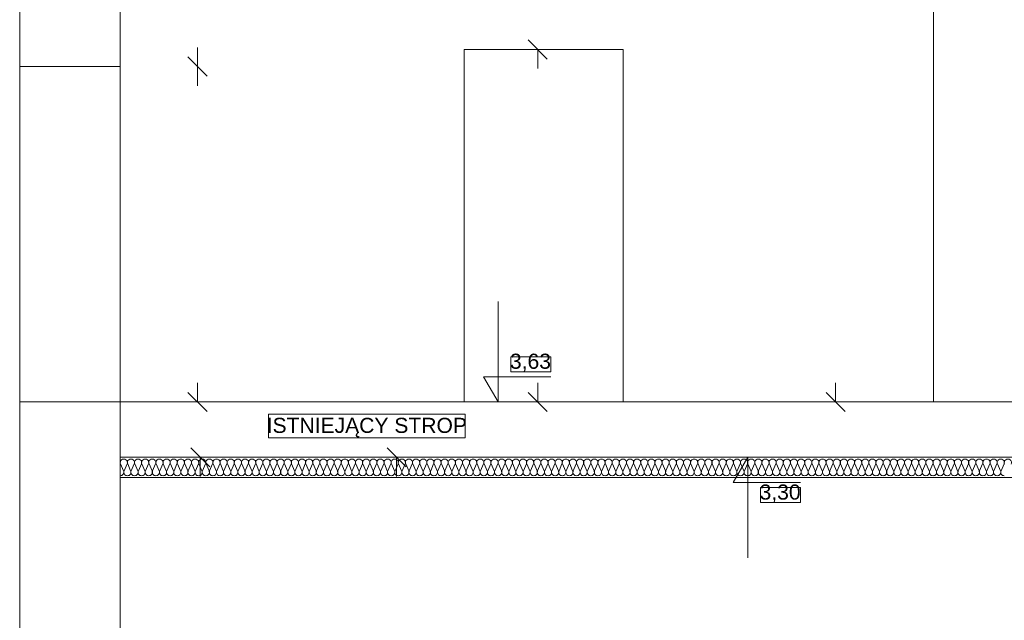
# Model space of a CAD drawing. Header units: millimetres. Extents: x 204754 to 499005, y -178579 to -103222.
# Tile 156 of 178: x 352252 to 358125, y -135555 to -131974. Entities that reach past the tile are written whole.
import ezdxf

# ---------------------------------------------------------------- set-up
doc = ezdxf.new("R2010")
doc.units = ezdxf.units.MM
doc.header["$MEASUREMENT"] = 0
doc.layers.get('0').update_dxf_attribs({"color": 252, "lineweight": 5})
for name, color, linetype, lineweight in [('Nowe_299-A Wymiary Opisy_Nr_pióra__7', 252, 'Continuous', 5), ('Nowe_320-W Umeblowanie_Nr_pióra__103', 252, 'Continuous', 5), ('Nowe_810-G Ogólne_Nr_pióra__7', 252, 'Continuous', 5), ('Nowe_820-G Rysunki Obrazki_Nr_pióra__1', 252, 'Continuous', 5), ('Nowe_830-G Teksty Etykiety_Nr_pióra__1', 252, 'Continuous', 5), ('Nowe_Nowe_220(1)-A Ściany zewnętrzne_Nr_pióra__7', 252, 'Continuous', 5)]:
    doc.layers.add(name, color=color, linetype=linetype, lineweight=lineweight)
doc.styles.add('GENERATED_STYLE_4', font='arial.ttf')

# ---------------------------------------------------------------- blocks, each defined once
blk = doc.blocks.new('podkład 20251118')
at = {"color": 252, "linetype": 'Continuous', "lineweight": 5}
for p, q in [((355398.7, -132208.6), (355284.7, -132094.6)), ((353313.1, -132253.5), (353313.1, -132139.5)), ((355341.7, -132151.6), (355341.7, -132265.6)), ((353370.1, -132310.5), (353256.1, -132196.5)), ((353256.1, -132196.5), (353370.1, -132310.5)), ((353313.1, -132253.5), (353313.1, -132367.5)), ((353313.1, -134253.5), (353313.1, -134139.5)), ((355341.7, -134253.4), (355341.7, -134139.4)), ((357118.7, -134253.5), (357118.7, -134139.5)), ((353256.1, -134196.5), (353370.1, -134310.5)), ((355284.7, -134196.4), (355398.7, -134310.4)), ((357061.7, -134196.5), (357175.7, -134310.5)), ((353386.2, -134640.4), (353272.2, -134526.4)), ((354557.1, -134640.4), (354443.1, -134526.4)), ((353329.2, -134583.4), (353329.2, -134697.4)), ((354500.1, -134583.4), (354500.1, -134697.4))]:
    blk.add_line(p, q, dxfattribs=at)
at = {"color": 252, "lineweight": 5}
for p, q in [((355421, -133983.4), (355181.6, -133983.4)), ((355181.6, -133983.4), (355181.6, -134073.4)), ((355421, -134073.4), (355421, -133983.4)), ((355181.6, -134073.4), (355421, -134073.4)), ((353737.1, -134326.4), (354909.7, -134326.4)), ((353737.1, -134467.9), (353737.1, -134326.4)), ((354909.7, -134326.4), (354909.7, -134467.9)), ((354909.7, -134467.9), (353737.1, -134467.9)), ((356910, -134763.4), (356670.5, -134763.4)), ((356670.5, -134763.4), (356670.5, -134853.4)), ((356910, -134853.4), (356910, -134763.4)), ((356670.5, -134853.4), (356910, -134853.4))]:
    blk.add_line(p, q, dxfattribs=at)
at = {"layer": 'Nowe_299-A Wymiary Opisy_Nr_pióra__7', "color": 252, "linetype": 'Continuous', "lineweight": 5}
for p, q in [((355106.6, -134253.4), (355106.6, -133653.4)), ((355106.6, -134253.4), (355019.6, -134103.4)), ((355019.6, -134103.4), (355106.6, -134103.4)), ((355106.6, -134103.4), (355421, -134103.4)), ((355106.6, -134253.4), (354994.1, -134253.4)), ((355106.6, -134253.4), (355219.1, -134253.4)), ((356595.5, -134583.4), (356483, -134583.4)), ((356595.5, -134583.4), (356508.5, -134733.4)), ((356595.5, -134583.4), (356708, -134583.4)), ((356595.5, -134583.4), (356595.5, -135183.4)), ((356508.5, -134733.4), (356595.5, -134733.4)), ((356595.5, -134733.4), (356910, -134733.4))]:
    blk.add_line(p, q, dxfattribs=at)
at = {"layer": 'Nowe_320-W Umeblowanie_Nr_pióra__103', "color": 252, "linetype": 'Continuous', "lineweight": 5}
for p, q in [((352871.6, -134663.6), (352853.9, -134623.2)), ((352892.8, -134623.2), (352875.1, -134663.6)), ((352914.1, -134663.6), (352896.4, -134623.2)), ((352935.3, -134623.2), (352917.6, -134663.6)), ((352956.6, -134663.6), (352938.9, -134623.2)), ((352977.9, -134623.2), (352960.2, -134663.6)), ((352999.1, -134663.6), (352981.4, -134623.2)), ((353020.4, -134623.2), (353002.7, -134663.6)), ((353041.6, -134663.6), (353024, -134623.2)), ((353062.9, -134623.2), (353045.2, -134663.6)), ((353084.2, -134663.6), (353066.5, -134623.2)), ((353105.4, -134623.2), (353087.7, -134663.6)), ((353126.7, -134663.6), (353109, -134623.2)), ((353147.9, -134623.2), (353130.3, -134663.6)), ((353169.2, -134663.6), (353151.5, -134623.2)), ((353190.5, -134623.2), (353172.8, -134663.6)), ((353211.7, -134663.6), (353194, -134623.2)), ((353233, -134623.2), (353215.3, -134663.6)), ((353254.3, -134663.6), (353236.6, -134623.2)), ((353275.5, -134623.2), (353257.8, -134663.6)), ((353296.8, -134663.6), (353279.1, -134623.2)), ((353318, -134623.2), (353300.3, -134663.6)), ((353339.3, -134663.6), (353321.6, -134623.2)), ((353360.6, -134623.2), (353342.9, -134663.6)), ((353381.8, -134663.6), (353364.1, -134623.2)), ((353403.1, -134623.2), (353385.4, -134663.6)), ((353424.3, -134663.6), (353406.7, -134623.2)), ((353445.6, -134623.2), (353427.9, -134663.6)), ((353466.9, -134663.6), (353449.2, -134623.2)), ((353488.1, -134623.2), (353470.4, -134663.6)), ((353509.4, -134663.6), (353491.7, -134623.2)), ((353530.6, -134623.2), (353513, -134663.6)), ((353551.9, -134663.6), (353534.2, -134623.2)), ((353573.2, -134623.2), (353555.5, -134663.6)), ((353594.4, -134663.6), (353576.7, -134623.2)), ((353615.7, -134623.2), (353598, -134663.6)), ((353637, -134663.6), (353619.3, -134623.2)), ((353658.2, -134623.2), (353640.5, -134663.6)), ((353679.5, -134663.6), (353661.8, -134623.2)), ((353700.7, -134623.2), (353683, -134663.6)), ((353722, -134663.6), (353704.3, -134623.2)), ((353743.3, -134623.2), (353725.6, -134663.6)), ((353764.5, -134663.6), (353746.8, -134623.2)), ((353785.8, -134623.2), (353768.1, -134663.6)), ((353807, -134663.6), (353789.4, -134623.2)), ((353828.3, -134623.2), (353810.6, -134663.6)), ((353849.6, -134663.6), (353831.9, -134623.2)), ((353870.8, -134623.2), (353853.1, -134663.6)), ((353892.1, -134663.6), (353874.4, -134623.2)), ((353913.3, -134623.2), (353895.7, -134663.6)), ((353934.6, -134663.6), (353916.9, -134623.2)), ((353955.9, -134623.2), (353938.2, -134663.6)), ((353977.1, -134663.6), (353959.4, -134623.2)), ((353998.4, -134623.2), (353980.7, -134663.6)), ((354019.7, -134663.6), (354002, -134623.2)), ((354040.9, -134623.2), (354023.2, -134663.6)), ((354062.2, -134663.6), (354044.5, -134623.2)), ((354083.4, -134623.2), (354065.7, -134663.6)), ((354104.7, -134663.6), (354087, -134623.2)), ((354126, -134623.2), (354108.3, -134663.6)), ((354147.2, -134663.6), (354129.5, -134623.2)), ((354168.5, -134623.2), (354150.8, -134663.6)), ((354189.7, -134663.6), (354172.1, -134623.2)), ((354211, -134623.2), (354193.3, -134663.6)), ((354232.3, -134663.6), (354214.6, -134623.2)), ((354253.5, -134623.2), (354235.8, -134663.6)), ((354274.8, -134663.6), (354257.1, -134623.2)), ((354296, -134623.2), (354278.4, -134663.6)), ((354317.3, -134663.6), (354299.6, -134623.2)), ((354338.6, -134623.2), (354320.9, -134663.6)), ((354359.8, -134663.6), (354342.1, -134623.2)), ((354381.1, -134623.2), (354363.4, -134663.6)), ((354402.4, -134663.6), (354384.7, -134623.2)), ((354423.6, -134623.2), (354405.9, -134663.6)), ((354444.9, -134663.6), (354427.2, -134623.2)), ((354466.1, -134623.2), (354448.4, -134663.6)), ((354487.4, -134663.6), (354469.7, -134623.2)), ((354508.7, -134623.2), (354491, -134663.6)), ((354529.9, -134663.6), (354512.2, -134623.2)), ((354551.2, -134623.2), (354533.5, -134663.6)), ((354572.4, -134663.6), (354554.8, -134623.2)), ((354593.7, -134623.2), (354576, -134663.6)), ((354615, -134663.6), (354597.3, -134623.2)), ((354636.2, -134623.2), (354618.5, -134663.6)), ((354657.5, -134663.6), (354639.8, -134623.2)), ((354678.7, -134623.2), (354661.1, -134663.6)), ((354700, -134663.6), (354682.3, -134623.2)), ((354721.3, -134623.2), (354703.6, -134663.6)), ((354742.5, -134663.6), (354724.8, -134623.2)), ((354763.8, -134623.2), (354746.1, -134663.6)), ((354785.1, -134663.6), (354767.4, -134623.2)), ((354806.3, -134623.2), (354788.6, -134663.6)), ((354827.6, -134663.6), (354809.9, -134623.2)), ((354848.8, -134623.2), (354831.1, -134663.6)), ((354870.1, -134663.6), (354852.4, -134623.2)), ((354891.4, -134623.2), (354873.7, -134663.6)), ((354912.6, -134663.6), (354894.9, -134623.2)), ((354933.9, -134623.2), (354916.2, -134663.6)), ((354955.1, -134663.6), (354937.4, -134623.2)), ((354976.4, -134623.2), (354958.7, -134663.6)), ((354997.7, -134663.6), (354980, -134623.2)), ((355018.9, -134623.2), (355001.2, -134663.6)), ((355040.2, -134663.6), (355022.5, -134623.2)), ((355061.4, -134623.2), (355043.8, -134663.6)), ((355082.7, -134663.6), (355065, -134623.2)), ((355104, -134623.2), (355086.3, -134663.6)), ((355125.2, -134663.6), (355107.5, -134623.2)), ((355146.5, -134623.2), (355128.8, -134663.6)), ((355167.7, -134663.6), (355150.1, -134623.2)), ((355189, -134623.2), (355171.3, -134663.6)), ((355210.3, -134663.6), (355192.6, -134623.2)), ((355231.5, -134623.2), (355213.8, -134663.6)), ((355252.8, -134663.6), (355235.1, -134623.2)), ((355274.1, -134623.2), (355256.4, -134663.6)), ((355295.3, -134663.6), (355277.6, -134623.2)), ((355316.6, -134623.2), (355298.9, -134663.6)), ((355337.8, -134663.6), (355320.1, -134623.2)), ((355359.1, -134623.2), (355341.4, -134663.6)), ((355380.4, -134663.6), (355362.7, -134623.2)), ((355401.6, -134623.2), (355383.9, -134663.6)), ((355422.9, -134663.6), (355405.2, -134623.2)), ((355444.1, -134623.2), (355426.5, -134663.6)), ((355465.4, -134663.6), (355447.7, -134623.2)), ((355486.7, -134623.2), (355469, -134663.6)), ((355507.9, -134663.6), (355490.2, -134623.2)), ((355529.2, -134623.2), (355511.5, -134663.6)), ((355550.4, -134663.6), (355532.8, -134623.2)), ((355571.7, -134623.2), (355554, -134663.6)), ((355593, -134663.6), (355575.3, -134623.2)), ((355614.2, -134623.2), (355596.5, -134663.6)), ((355635.5, -134663.6), (355617.8, -134623.2)), ((355656.8, -134623.2), (355639.1, -134663.6)), ((355678, -134663.6), (355660.3, -134623.2)), ((355699.3, -134623.2), (355681.6, -134663.6)), ((355720.5, -134663.6), (355702.8, -134623.2)), ((355741.8, -134623.2), (355724.1, -134663.6)), ((355763.1, -134663.6), (355745.4, -134623.2)), ((355784.3, -134623.2), (355766.6, -134663.6)), ((355805.6, -134663.6), (355787.9, -134623.2)), ((355826.8, -134623.2), (355809.2, -134663.6)), ((355848.1, -134663.6), (355830.4, -134623.2)), ((355869.4, -134623.2), (355851.7, -134663.6)), ((355890.6, -134663.6), (355872.9, -134623.2)), ((355911.9, -134623.2), (355894.2, -134663.6)), ((355933.1, -134663.6), (355915.5, -134623.2)), ((355954.4, -134623.2), (355936.7, -134663.6)), ((355975.7, -134663.6), (355958, -134623.2)), ((355996.9, -134623.2), (355979.2, -134663.6)), ((356018.2, -134663.6), (356000.5, -134623.2)), ((356039.5, -134623.2), (356021.8, -134663.6)), ((356060.7, -134663.6), (356043, -134623.2)), ((356082, -134623.2), (356064.3, -134663.6)), ((356103.2, -134663.6), (356085.5, -134623.2)), ((356124.5, -134623.2), (356106.8, -134663.6)), ((356145.8, -134663.6), (356128.1, -134623.2)), ((356167, -134623.2), (356149.3, -134663.6)), ((356188.3, -134663.6), (356170.6, -134623.2)), ((356209.5, -134623.2), (356191.9, -134663.6)), ((356230.8, -134663.6), (356213.1, -134623.2)), ((356252.1, -134623.2), (356234.4, -134663.6)), ((356273.3, -134663.6), (356255.6, -134623.2)), ((356294.6, -134623.2), (356276.9, -134663.6)), ((356315.8, -134663.6), (356298.2, -134623.2)), ((356337.1, -134623.2), (356319.4, -134663.6)), ((356358.4, -134663.6), (356340.7, -134623.2)), ((356379.6, -134623.2), (356361.9, -134663.6)), ((356400.9, -134663.6), (356383.2, -134623.2)), ((356422.2, -134623.2), (356404.5, -134663.6)), ((356443.4, -134663.6), (356425.7, -134623.2)), ((356464.7, -134623.2), (356447, -134663.6)), ((356485.9, -134663.6), (356468.2, -134623.2)), ((356507.2, -134623.2), (356489.5, -134663.6)), ((356528.5, -134663.6), (356510.8, -134623.2)), ((356549.7, -134623.2), (356532, -134663.6)), ((356571, -134663.6), (356553.3, -134623.2)), ((356592.2, -134623.2), (356574.6, -134663.6)), ((356613.5, -134663.6), (356595.8, -134623.2)), ((356634.8, -134623.2), (356617.1, -134663.6)), ((356656, -134663.6), (356638.3, -134623.2)), ((356677.3, -134623.2), (356659.6, -134663.6)), ((356698.5, -134663.6), (356680.9, -134623.2)), ((356719.8, -134623.2), (356702.1, -134663.6)), ((356741.1, -134663.6), (356723.4, -134623.2)), ((356762.3, -134623.2), (356744.6, -134663.6)), ((356783.6, -134663.6), (356765.9, -134623.2)), ((356804.9, -134623.2), (356787.2, -134663.6)), ((356826.1, -134663.6), (356808.4, -134623.2)), ((356847.4, -134623.2), (356829.7, -134663.6)), ((356868.6, -134663.6), (356850.9, -134623.2)), ((356889.9, -134623.2), (356872.2, -134663.6)), ((356911.2, -134663.6), (356893.5, -134623.2)), ((356932.4, -134623.2), (356914.7, -134663.6)), ((356953.7, -134663.6), (356936, -134623.2)), ((356974.9, -134623.2), (356957.3, -134663.6)), ((356996.2, -134663.6), (356978.5, -134623.2)), ((357017.5, -134623.2), (356999.8, -134663.6)), ((357038.7, -134663.6), (357021, -134623.2)), ((357060, -134623.2), (357042.3, -134663.6)), ((357081.2, -134663.6), (357063.6, -134623.2)), ((357102.5, -134623.2), (357084.8, -134663.6)), ((357123.8, -134663.6), (357106.1, -134623.2)), ((357145, -134623.2), (357127.3, -134663.6)), ((357166.3, -134663.6), (357148.6, -134623.2)), ((357187.6, -134623.2), (357169.9, -134663.6)), ((357208.8, -134663.6), (357191.1, -134623.2)), ((357230.1, -134623.2), (357212.4, -134663.6)), ((357251.3, -134663.6), (357233.6, -134623.2)), ((357272.6, -134623.2), (357254.9, -134663.6)), ((357293.9, -134663.6), (357276.2, -134623.2)), ((357315.1, -134623.2), (357297.4, -134663.6)), ((357336.4, -134663.6), (357318.7, -134623.2)), ((357357.6, -134623.2), (357340, -134663.6)), ((357378.9, -134663.6), (357361.2, -134623.2)), ((357400.2, -134623.2), (357382.5, -134663.6)), ((357421.4, -134663.6), (357403.7, -134623.2)), ((357442.7, -134623.2), (357425, -134663.6)), ((357463.9, -134663.6), (357446.3, -134623.2)), ((357485.2, -134623.2), (357467.5, -134663.6)), ((357506.5, -134663.6), (357488.8, -134623.2)), ((357527.7, -134623.2), (357510, -134663.6)), ((357549, -134663.6), (357531.3, -134623.2)), ((357570.3, -134623.2), (357552.6, -134663.6)), ((357591.5, -134663.6), (357573.8, -134623.2)), ((357612.8, -134623.2), (357595.1, -134663.6)), ((357634, -134663.6), (357616.3, -134623.2)), ((357655.3, -134623.2), (357637.6, -134663.6)), ((357676.6, -134663.6), (357658.9, -134623.2)), ((357697.8, -134623.2), (357680.1, -134663.6)), ((357719.1, -134663.6), (357701.4, -134623.2)), ((357740.3, -134623.2), (357722.6, -134663.6)), ((357761.6, -134663.6), (357743.9, -134623.2)), ((357782.9, -134623.2), (357765.2, -134663.6)), ((357804.1, -134663.6), (357786.4, -134623.2)), ((357825.4, -134623.2), (357807.7, -134663.6)), ((357846.6, -134663.6), (357829, -134623.2)), ((357867.9, -134623.2), (357850.2, -134663.6)), ((357889.2, -134663.6), (357871.5, -134623.2)), ((357910.4, -134623.2), (357892.7, -134663.6)), ((357931.7, -134663.6), (357914, -134623.2)), ((357952.9, -134623.2), (357935.3, -134663.6)), ((357974.2, -134663.6), (357956.5, -134623.2)), ((357995.5, -134623.2), (357977.8, -134663.6)), ((358016.7, -134663.6), (357999, -134623.2)), ((358038, -134623.2), (358020.3, -134663.6)), ((358059.3, -134663.6), (358041.6, -134623.2)), ((358080.5, -134623.2), (358062.8, -134663.6)), ((358101.8, -134663.6), (358084.1, -134623.2)), ((358123, -134623.2), (358105.3, -134663.6))]:
    blk.add_line(p, q, dxfattribs=at)
at = {"layer": 'Nowe_320-W Umeblowanie_Nr_pióra__103', "color": 252, "linetype": 'Continuous', "lineweight": 5, "extrusion": (0, 0, -1)}
for centre, start_param, end_param in [((352873.3, -134614.7), 4.299595, 8.266775), ((352915.9, -134614.7), 4.299595, 8.266775), ((352958.4, -134614.7), 4.299595, 8.266775), ((353000.9, -134614.7), 4.299595, 8.266775), ((353043.4, -134614.7), 4.299595, 8.266775), ((353086, -134614.7), 4.299595, 8.266775), ((353128.5, -134614.7), 4.299595, 8.266775), ((353171, -134614.7), 4.299595, 8.266775), ((353213.5, -134614.7), 4.299595, 8.266775), ((353256, -134614.7), 4.299595, 8.266775), ((353298.6, -134614.7), 4.299595, 8.266775), ((353341.1, -134614.7), 4.299595, 8.266775), ((353383.6, -134614.7), 4.299595, 8.266775), ((353426.1, -134614.7), 4.299595, 8.266775), ((353468.6, -134614.7), 4.299595, 8.266775), ((353511.2, -134614.7), 4.299595, 8.266775), ((353553.7, -134614.7), 4.299595, 8.266775), ((353596.2, -134614.7), 4.299595, 8.266775), ((353638.7, -134614.7), 4.299595, 8.266775), ((353681.3, -134614.7), 4.299595, 8.266775), ((353723.8, -134614.7), 4.299595, 8.266775), ((353766.3, -134614.7), 4.299595, 8.266775), ((353808.8, -134614.7), 4.299595, 8.266775), ((353851.3, -134614.7), 4.299595, 8.266775), ((353893.9, -134614.7), 4.299595, 8.266775), ((353936.4, -134614.7), 4.299595, 8.266775), ((353978.9, -134614.7), 4.299595, 8.266775), ((354021.4, -134614.7), 4.299595, 8.266775), ((354064, -134614.7), 4.299595, 8.266775), ((354106.5, -134614.7), 4.299595, 8.266775), ((354149, -134614.7), 4.299595, 8.266775), ((354191.5, -134614.7), 4.299595, 8.266775), ((354234, -134614.7), 4.299595, 8.266775), ((354276.6, -134614.7), 4.299595, 8.266775), ((354319.1, -134614.7), 4.299595, 8.266775), ((354361.6, -134614.7), 4.299595, 8.266775), ((354404.1, -134614.7), 4.299595, 8.266775), ((354446.7, -134614.7), 4.299595, 8.266775), ((354489.2, -134614.7), 4.299595, 8.266775), ((354531.7, -134614.7), 4.299595, 8.266775), ((354574.2, -134614.7), 4.299595, 8.266775), ((354616.7, -134614.7), 4.299595, 8.266775), ((354659.3, -134614.7), 4.299595, 8.266775), ((354701.8, -134614.7), 4.299595, 8.266775), ((354744.3, -134614.7), 4.299595, 8.266775), ((354786.8, -134614.7), 4.299595, 8.266775), ((354829.4, -134614.7), 4.299595, 8.266775), ((354871.9, -134614.7), 4.299595, 8.266775), ((354914.4, -134614.7), 4.299595, 8.266775), ((354956.9, -134614.7), 4.299595, 8.266775), ((354999.4, -134614.7), 4.299595, 8.266775), ((355042, -134614.7), 4.299595, 8.266775), ((355084.5, -134614.7), 4.299595, 8.266775), ((355127, -134614.7), 4.299595, 8.266775), ((355169.5, -134614.7), 4.299595, 8.266775), ((355212.1, -134614.7), 4.299595, 8.266775), ((355254.6, -134614.7), 4.299595, 8.266775), ((355297.1, -134614.7), 4.299595, 8.266775), ((355339.6, -134614.7), 4.299595, 8.266775), ((355382.1, -134614.7), 4.299595, 8.266775), ((355424.7, -134614.7), 4.299595, 8.266775), ((355467.2, -134614.7), 4.299595, 8.266775), ((355509.7, -134614.7), 4.299595, 8.266775), ((355552.2, -134614.7), 4.299595, 8.266775), ((355594.8, -134614.7), 4.299595, 8.266775), ((355637.3, -134614.7), 4.299595, 8.266775), ((355679.8, -134614.7), 4.299595, 8.266775), ((355722.3, -134614.7), 4.299595, 8.266775), ((355764.8, -134614.7), 4.299595, 8.266775), ((355807.4, -134614.7), 4.299595, 8.266775), ((355849.9, -134614.7), 4.299595, 8.266775), ((355892.4, -134614.7), 4.299595, 8.266775), ((355934.9, -134614.7), 4.299595, 8.266775), ((355977.5, -134614.7), 4.299595, 8.266775), ((356020, -134614.7), 4.299595, 8.266775), ((356062.5, -134614.7), 4.299595, 8.266775), ((356105, -134614.7), 4.299595, 8.266775), ((356147.5, -134614.7), 4.299595, 8.266775), ((356190.1, -134614.7), 4.299595, 8.266775), ((356232.6, -134614.7), 4.299595, 8.266775), ((356275.1, -134614.7), 4.299595, 8.266775), ((356317.6, -134614.7), 4.299595, 8.266775), ((356360.2, -134614.7), 4.299595, 8.266775), ((356402.7, -134614.7), 4.299595, 8.266775), ((356445.2, -134614.7), 4.299595, 8.266775), ((356487.7, -134614.7), 4.299595, 8.266775), ((356530.2, -134614.7), 4.299595, 8.266775), ((356572.8, -134614.7), 4.299595, 8.266775), ((356615.3, -134614.7), 4.299595, 8.266775), ((356657.8, -134614.7), 4.299595, 8.266775), ((356700.3, -134614.7), 4.299595, 8.266775), ((356742.9, -134614.7), 4.299595, 8.266775), ((356785.4, -134614.7), 4.299595, 8.266775), ((356827.9, -134614.7), 4.299595, 8.266775), ((356870.4, -134614.7), 4.299595, 8.266775), ((356912.9, -134614.7), 4.299595, 8.266775), ((356955.5, -134614.7), 4.299595, 8.266775), ((356998, -134614.7), 4.299595, 8.266775), ((357040.5, -134614.7), 4.299595, 8.266775), ((357083, -134614.7), 4.299595, 8.266775), ((357125.6, -134614.7), 4.299595, 8.266775), ((357168.1, -134614.7), 4.299595, 8.266775), ((357210.6, -134614.7), 4.299595, 8.266775), ((357253.1, -134614.7), 4.299595, 8.266775), ((357295.6, -134614.7), 4.299595, 8.266775), ((357338.2, -134614.7), 4.299595, 8.266775), ((357380.7, -134614.7), 4.299595, 8.266775), ((357423.2, -134614.7), 4.299595, 8.266775), ((357465.7, -134614.7), 4.299595, 8.266775), ((357508.3, -134614.7), 4.299595, 8.266775), ((357550.8, -134614.7), 4.299595, 8.266775), ((357593.3, -134614.7), 4.299595, 8.266775), ((357635.8, -134614.7), 4.299595, 8.266775), ((357678.3, -134614.7), 4.299595, 8.266775), ((357720.9, -134614.7), 4.299595, 8.266775), ((357763.4, -134614.7), 4.299595, 8.266775), ((357805.9, -134614.7), 4.299595, 8.266775), ((357848.4, -134614.7), 4.299595, 8.266775), ((357891, -134614.7), 4.299595, 8.266775), ((357933.5, -134614.7), 4.299595, 8.266775), ((357976, -134614.7), 4.299595, 8.266775), ((358018.5, -134614.7), 4.299595, 8.266775), ((358061, -134614.7), 4.299595, 8.266775), ((358103.6, -134614.7), 4.299595, 8.266775), ((358146.1, -134614.7), 4.299595, 8.266775), ((352852.1, -134672.1), 1.158003, 3.141593), ((352894.6, -134672.1), 3.141593, 5.125182), ((352894.6, -134672.1), 1.158003, 3.141593), ((352937.1, -134672.1), 3.141593, 5.125182), ((352937.1, -134672.1), 1.158003, 3.141593), ((352979.6, -134672.1), 3.141593, 5.125182), ((352979.6, -134672.1), 1.158003, 3.141593), ((353022.2, -134672.1), 3.141593, 5.125182), ((353022.2, -134672.1), 1.158003, 3.141593), ((353064.7, -134672.1), 3.141593, 5.125182), ((353064.7, -134672.1), 1.158003, 3.141593), ((353107.2, -134672.1), 3.141593, 5.125182), ((353107.2, -134672.1), 1.158003, 3.141593), ((353149.7, -134672.1), 3.141593, 5.125182), ((353149.7, -134672.1), 1.158003, 3.141593), ((353192.3, -134672.1), 3.141593, 5.125182), ((353192.3, -134672.1), 1.158003, 3.141593), ((353234.8, -134672.1), 3.141593, 5.125182), ((353234.8, -134672.1), 1.158003, 3.141593), ((353277.3, -134672.1), 3.141593, 5.125182), ((353277.3, -134672.1), 1.158003, 3.141593), ((353319.8, -134672.1), 3.141593, 5.125182), ((353319.8, -134672.1), 1.158003, 3.141593), ((353362.3, -134672.1), 3.141593, 5.125182), ((353362.3, -134672.1), 1.158003, 3.141593), ((353404.9, -134672.1), 3.141593, 5.125182), ((353404.9, -134672.1), 1.158003, 3.141593), ((353447.4, -134672.1), 3.141593, 5.125182), ((353447.4, -134672.1), 1.158003, 3.141593), ((353489.9, -134672.1), 3.141593, 5.125182), ((353489.9, -134672.1), 1.158003, 3.141593), ((353532.4, -134672.1), 3.141593, 5.125182), ((353532.4, -134672.1), 1.158003, 3.141593), ((353575, -134672.1), 3.141593, 5.125182), ((353575, -134672.1), 1.158003, 3.141593), ((353617.5, -134672.1), 3.141593, 5.125182), ((353617.5, -134672.1), 1.158003, 3.141593), ((353660, -134672.1), 3.141593, 5.125182), ((353660, -134672.1), 1.158003, 3.141593), ((353702.5, -134672.1), 3.141593, 5.125182), ((353702.5, -134672.1), 1.158003, 3.141593), ((353745, -134672.1), 3.141593, 5.125182), ((353745, -134672.1), 1.158003, 3.141593), ((353787.6, -134672.1), 3.141593, 5.125182), ((353787.6, -134672.1), 1.158003, 3.141593), ((353830.1, -134672.1), 3.141593, 5.125182), ((353830.1, -134672.1), 1.158003, 3.141593), ((353872.6, -134672.1), 3.141593, 5.125182), ((353872.6, -134672.1), 1.158003, 3.141593), ((353915.1, -134672.1), 3.141593, 5.125182), ((353915.1, -134672.1), 1.158003, 3.141593), ((353957.7, -134672.1), 3.141593, 5.125182), ((353957.7, -134672.1), 1.158003, 3.141593), ((354000.2, -134672.1), 3.141593, 5.125182), ((354000.2, -134672.1), 1.158003, 3.141593), ((354042.7, -134672.1), 3.141593, 5.125182), ((354042.7, -134672.1), 1.158003, 3.141593), ((354085.2, -134672.1), 3.141593, 5.125182), ((354085.2, -134672.1), 1.158003, 3.141593), ((354127.7, -134672.1), 3.141593, 5.125182), ((354127.7, -134672.1), 1.158003, 3.141593), ((354170.3, -134672.1), 3.141593, 5.125182), ((354170.3, -134672.1), 1.158003, 3.141593), ((354212.8, -134672.1), 3.141593, 5.125182), ((354212.8, -134672.1), 1.158003, 3.141593), ((354255.3, -134672.1), 3.141593, 5.125182), ((354255.3, -134672.1), 1.158003, 3.141593), ((354297.8, -134672.1), 3.141593, 5.125182), ((354297.8, -134672.1), 1.158003, 3.141593), ((354340.4, -134672.1), 3.141593, 5.125182), ((354340.4, -134672.1), 1.158003, 3.141593), ((354382.9, -134672.1), 3.141593, 5.125182), ((354382.9, -134672.1), 1.158003, 3.141593), ((354425.4, -134672.1), 3.141593, 5.125182), ((354425.4, -134672.1), 1.158003, 3.141593), ((354467.9, -134672.1), 3.141593, 5.125182), ((354467.9, -134672.1), 1.158003, 3.141593), ((354510.4, -134672.1), 3.141593, 5.125182), ((354510.4, -134672.1), 1.158003, 3.141593), ((354553, -134672.1), 3.141593, 5.125182), ((354553, -134672.1), 1.158003, 3.141593), ((354595.5, -134672.1), 3.141593, 5.125182), ((354595.5, -134672.1), 1.158003, 3.141593), ((354638, -134672.1), 3.141593, 5.125182), ((354638, -134672.1), 1.158003, 3.141593), ((354680.5, -134672.1), 3.141593, 5.125182), ((354680.5, -134672.1), 1.158003, 3.141593), ((354723.1, -134672.1), 3.141593, 5.125182), ((354723.1, -134672.1), 1.158003, 3.141593), ((354765.6, -134672.1), 3.141593, 5.125182), ((354765.6, -134672.1), 1.158003, 3.141593), ((354808.1, -134672.1), 3.141593, 5.125182), ((354808.1, -134672.1), 1.158003, 3.141593), ((354850.6, -134672.1), 3.141593, 5.125182), ((354850.6, -134672.1), 1.158003, 3.141593), ((354893.1, -134672.1), 3.141593, 5.125182), ((354893.1, -134672.1), 1.158003, 3.141593), ((354935.7, -134672.1), 3.141593, 5.125182), ((354935.7, -134672.1), 1.158003, 3.141593), ((354978.2, -134672.1), 3.141593, 5.125182), ((354978.2, -134672.1), 1.158003, 3.141593), ((355020.7, -134672.1), 3.141593, 5.125182), ((355020.7, -134672.1), 1.158003, 3.141593), ((355063.2, -134672.1), 3.141593, 5.125182), ((355063.2, -134672.1), 1.158003, 3.141593), ((355105.8, -134672.1), 3.141593, 5.125182), ((355105.8, -134672.1), 1.158003, 3.141593), ((355148.3, -134672.1), 3.141593, 5.125182), ((355148.3, -134672.1), 1.158003, 3.141593), ((355190.8, -134672.1), 3.141593, 5.125182), ((355190.8, -134672.1), 1.158003, 3.141593), ((355233.3, -134672.1), 3.141593, 5.125182), ((355233.3, -134672.1), 1.158003, 3.141593), ((355275.8, -134672.1), 3.141593, 5.125182), ((355275.8, -134672.1), 1.158003, 3.141593), ((355318.4, -134672.1), 3.141593, 5.125182), ((355318.4, -134672.1), 1.158003, 3.141593), ((355360.9, -134672.1), 3.141593, 5.125182), ((355360.9, -134672.1), 1.158003, 3.141593), ((355403.4, -134672.1), 3.141593, 5.125182), ((355403.4, -134672.1), 1.158003, 3.141593), ((355445.9, -134672.1), 3.141593, 5.125182), ((355445.9, -134672.1), 1.158003, 3.141593), ((355488.5, -134672.1), 3.141593, 5.125182), ((355488.5, -134672.1), 1.158003, 3.141593), ((355531, -134672.1), 3.141593, 5.125182), ((355531, -134672.1), 1.158003, 3.141593), ((355573.5, -134672.1), 3.141593, 5.125182), ((355573.5, -134672.1), 1.158003, 3.141593), ((355616, -134672.1), 3.141593, 5.125182), ((355616, -134672.1), 1.158003, 3.141593), ((355658.5, -134672.1), 3.141593, 5.125182), ((355658.5, -134672.1), 1.158003, 3.141593), ((355701.1, -134672.1), 3.141593, 5.125182), ((355701.1, -134672.1), 1.158003, 3.141593), ((355743.6, -134672.1), 3.141593, 5.125182), ((355743.6, -134672.1), 1.158003, 3.141593), ((355786.1, -134672.1), 3.141593, 5.125182), ((355786.1, -134672.1), 1.158003, 3.141593), ((355828.6, -134672.1), 3.141593, 5.125182), ((355828.6, -134672.1), 1.158003, 3.141593), ((355871.2, -134672.1), 3.141593, 5.125182), ((355871.2, -134672.1), 1.158003, 3.141593), ((355913.7, -134672.1), 3.141593, 5.125182), ((355913.7, -134672.1), 1.158003, 3.141593), ((355956.2, -134672.1), 3.141593, 5.125182), ((355956.2, -134672.1), 1.158003, 3.141593), ((355998.7, -134672.1), 3.141593, 5.125182), ((355998.7, -134672.1), 1.158003, 3.141593), ((356041.2, -134672.1), 3.141593, 5.125182), ((356041.2, -134672.1), 1.158003, 3.141593), ((356083.8, -134672.1), 3.141593, 5.125182), ((356083.8, -134672.1), 1.158003, 3.141593), ((356126.3, -134672.1), 3.141593, 5.125182), ((356126.3, -134672.1), 1.158003, 3.141593), ((356168.8, -134672.1), 3.141593, 5.125182), ((356168.8, -134672.1), 1.158003, 3.141593), ((356211.3, -134672.1), 3.141593, 5.125182), ((356211.3, -134672.1), 1.158003, 3.141593), ((356253.8, -134672.1), 3.141593, 5.125182), ((356253.8, -134672.1), 1.158003, 3.141593), ((356296.4, -134672.1), 3.141593, 5.125182), ((356296.4, -134672.1), 1.158003, 3.141593), ((356338.9, -134672.1), 3.141593, 5.125182), ((356338.9, -134672.1), 1.158003, 3.141593), ((356381.4, -134672.1), 3.141593, 5.125182), ((356381.4, -134672.1), 1.158003, 3.141593), ((356423.9, -134672.1), 3.141593, 5.125182), ((356423.9, -134672.1), 1.158003, 3.141593), ((356466.5, -134672.1), 3.141593, 5.125182), ((356466.5, -134672.1), 1.158003, 3.141593), ((356509, -134672.1), 3.141593, 5.125182), ((356509, -134672.1), 1.158003, 3.141593), ((356551.5, -134672.1), 3.141593, 5.125182), ((356551.5, -134672.1), 1.158003, 3.141593), ((356594, -134672.1), 3.141593, 5.125182), ((356594, -134672.1), 1.158003, 3.141593), ((356636.5, -134672.1), 3.141593, 5.125182), ((356636.5, -134672.1), 1.158003, 3.141593), ((356679.1, -134672.1), 3.141593, 5.125182), ((356679.1, -134672.1), 1.158003, 3.141593), ((356721.6, -134672.1), 3.141593, 5.125182), ((356721.6, -134672.1), 1.158003, 3.141593), ((356764.1, -134672.1), 3.141593, 5.125182), ((356764.1, -134672.1), 1.158003, 3.141593), ((356806.6, -134672.1), 3.141593, 5.125182), ((356806.6, -134672.1), 1.158003, 3.141593), ((356849.2, -134672.1), 3.141593, 5.125182), ((356849.2, -134672.1), 1.158003, 3.141593), ((356891.7, -134672.1), 3.141593, 5.125182), ((356891.7, -134672.1), 1.158003, 3.141593), ((356934.2, -134672.1), 3.141593, 5.125182), ((356934.2, -134672.1), 1.158003, 3.141593), ((356976.7, -134672.1), 3.141593, 5.125182), ((356976.7, -134672.1), 1.158003, 3.141593), ((357019.2, -134672.1), 3.141593, 5.125182), ((357019.2, -134672.1), 1.158003, 3.141593), ((357061.8, -134672.1), 3.141593, 5.125182), ((357061.8, -134672.1), 1.158003, 3.141593), ((357104.3, -134672.1), 3.141593, 5.125182), ((357104.3, -134672.1), 1.158003, 3.141593), ((357146.8, -134672.1), 3.141593, 5.125182), ((357146.8, -134672.1), 1.158003, 3.141593), ((357189.3, -134672.1), 3.141593, 5.125182), ((357189.3, -134672.1), 1.158003, 3.141593), ((357231.9, -134672.1), 3.141593, 5.125182), ((357231.9, -134672.1), 1.158003, 3.141593), ((357274.4, -134672.1), 3.141593, 5.125182), ((357274.4, -134672.1), 1.158003, 3.141593), ((357316.9, -134672.1), 3.141593, 5.125182), ((357316.9, -134672.1), 1.158003, 3.141593), ((357359.4, -134672.1), 3.141593, 5.125182), ((357359.4, -134672.1), 1.158003, 3.141593), ((357401.9, -134672.1), 3.141593, 5.125182), ((357401.9, -134672.1), 1.158003, 3.141593), ((357444.5, -134672.1), 3.141593, 5.125182), ((357444.5, -134672.1), 1.158003, 3.141593), ((357487, -134672.1), 3.141593, 5.125182), ((357487, -134672.1), 1.158003, 3.141593), ((357529.5, -134672.1), 3.141593, 5.125182), ((357529.5, -134672.1), 1.158003, 3.141593), ((357572, -134672.1), 3.141593, 5.125182), ((357572, -134672.1), 1.158003, 3.141593), ((357614.6, -134672.1), 3.141593, 5.125182), ((357614.6, -134672.1), 1.158003, 3.141593), ((357657.1, -134672.1), 3.141593, 5.125182), ((357657.1, -134672.1), 1.158003, 3.141593), ((357699.6, -134672.1), 3.141593, 5.125182), ((357699.6, -134672.1), 1.158003, 3.141593), ((357742.1, -134672.1), 3.141593, 5.125182), ((357742.1, -134672.1), 1.158003, 3.141593), ((357784.6, -134672.1), 3.141593, 5.125182), ((357784.6, -134672.1), 1.158003, 3.141593), ((357827.2, -134672.1), 3.141593, 5.125182), ((357827.2, -134672.1), 1.158003, 3.141593), ((357869.7, -134672.1), 3.141593, 5.125182), ((357869.7, -134672.1), 1.158003, 3.141593), ((357912.2, -134672.1), 3.141593, 5.125182), ((357912.2, -134672.1), 1.158003, 3.141593), ((357954.7, -134672.1), 3.141593, 5.125182), ((357954.7, -134672.1), 1.158003, 3.141593), ((357997.3, -134672.1), 3.141593, 5.125182), ((357997.3, -134672.1), 1.158003, 3.141593), ((358039.8, -134672.1), 3.141593, 5.125182), ((358039.8, -134672.1), 1.158003, 3.141593), ((358082.3, -134672.1), 3.141593, 5.125182), ((358082.3, -134672.1), 1.158003, 3.141593), ((358124.8, -134672.1), 3.141593, 5.125182)]:
    blk.add_ellipse(centre, major_axis=(0, 21.3), ratio=0.999683, start_param=start_param, end_param=end_param, dxfattribs=at)
at = {"layer": 'Nowe_810-G Ogólne_Nr_pióra__7', "color": 252, "linetype": 'Continuous', "lineweight": 5}
for p, q in [((352852.1, -134253.4), (352852.1, -134583.4)), ((364650.2, -134253.4), (352852.1, -134253.4)), ((352852.1, -134583.4), (358984.4, -134583.4))]:
    blk.add_line(p, q, dxfattribs=at)
at = {"layer": 'Nowe_820-G Rysunki Obrazki_Nr_pióra__1', "color": 252, "linetype": 'Continuous', "lineweight": 5}
for p, q in [((364505.6, -134583.4), (352852.1, -134583.4)), ((364503.1, -134703.4), (352852.1, -134703.4))]:
    blk.add_line(p, q, dxfattribs=at)
at = {"layer": 'Nowe_Nowe_220(1)-A Ściany zewnętrzne_Nr_pióra__7', "color": 252, "linetype": 'Continuous', "lineweight": 5}
for p, q in [((357702.1, -130603.6), (357702.1, -134253.5)), ((352252.4, -130842.3), (352252.4, -134583.4)), ((352852.1, -134583.4), (352852.1, -130842.3)), ((354903.9, -132151.6), (355851.2, -132151.6)), ((354903.9, -134253.4), (354903.9, -132151.6)), ((355851.2, -132151.6), (355851.2, -134253.4)), ((352852.1, -132253.5), (352252.4, -132253.5)), ((352252.4, -132253.5), (352252.4, -134253.4)), ((352852.1, -134253.4), (352852.1, -132253.5)), ((352252.4, -134253.4), (352852.1, -134253.4)), ((355851.2, -134253.4), (354903.9, -134253.4)), ((357702.1, -134253.5), (358984.4, -134253.5)), ((352252.4, -134583.4), (352252.4, -139050.6)), ((352852.1, -139050.6), (352852.1, -134583.4))]:
    blk.add_line(p, q, dxfattribs=at)
at = {"layer": 'Nowe_299-A Wymiary Opisy_Nr_pióra__7', "color": 252, "lineweight": 5, "style": 'GENERATED_STYLE_4'}
for s, p in [('3,63', (355176.3, -134055.5)), ('3,30', (356665.3, -134835.5))]:
    blk.add_text(s, height=90, dxfattribs=at).set_placement(p)
at = {"layer": 'Nowe_830-G Teksty Etykiety_Nr_pióra__1', "color": 252, "lineweight": 5, "style": 'GENERATED_STYLE_4'}
blk.add_text('ISTNIEJĄCY STROP', height=90, dxfattribs=at).set_placement((353725.4, -134437.8))

msp = doc.modelspace()

# ---------------------------------------------------------------- block references
msp.add_blockref('podkład 20251118', (0, 0))

doc.saveas('drawing.dxf')
